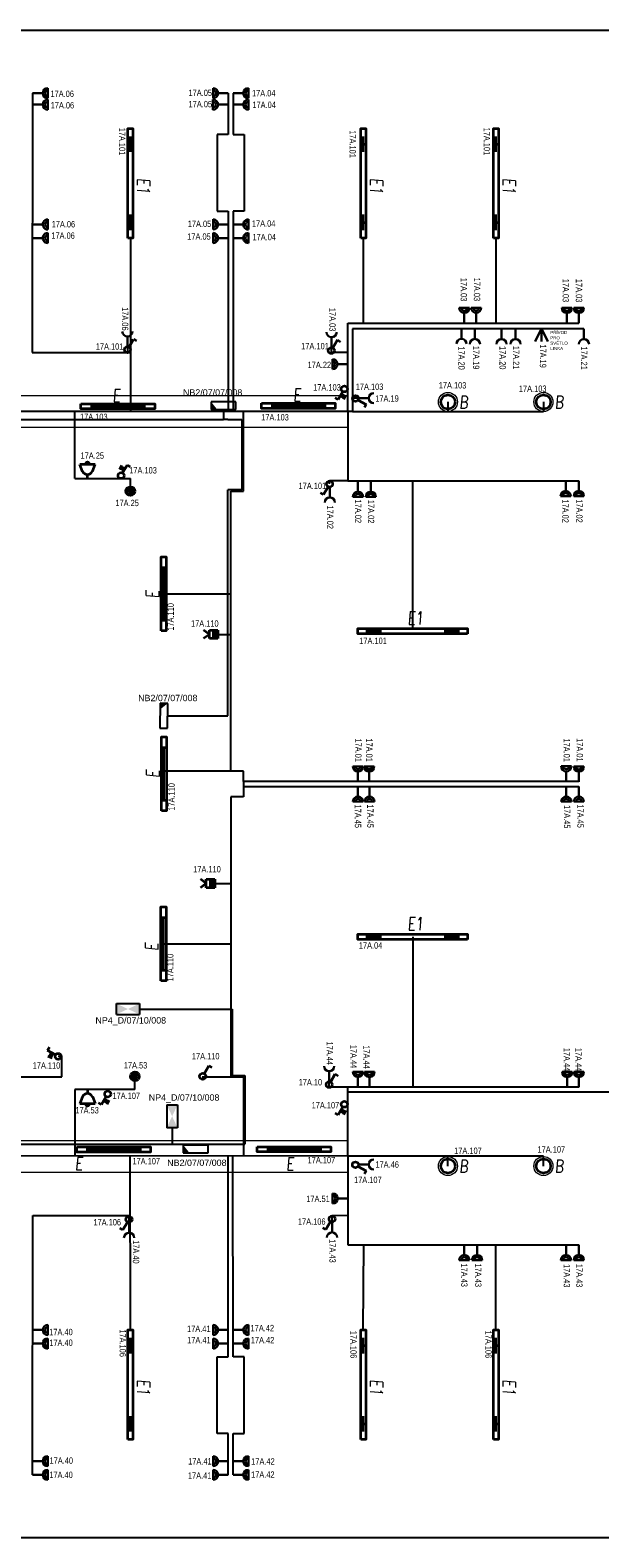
# Model space of a CAD drawing. Header units: millimetres. Extents: x 373037 to 693665, y 214892 to 273272.
# Tile 43 of 56: x 624477 to 633427, y 214892 to 238572. Entities that reach past the tile are written whole.
import ezdxf
from ezdxf.enums import TextEntityAlignment as Align

# ---------------------------------------------------------------- set-up
doc = ezdxf.new("R2010")
doc.units = ezdxf.units.MM
doc.header["$LTSCALE"] = 100
doc.layers.get('0').update_dxf_attribs({"linetype": 'CONTINUOUS'})
for name, color, linetype, lineweight in [('2DE_OBL', 91, 'CONTINUOUS', 35), ('2DE_OBL_L1', 91, 'CONTINUOUS', 35), ('CP_DETAL', 33, 'CONTINUOUS', 18), ('E_NOUZOVÉ+PP OSVĚTLENÍ', 60, 'CONTINUOUS', 25), ('E_SVĚTLA POPIS', 130, 'CONTINUOUS', 30), ('E_VEDENÍ SILNOPROUD', 50, 'CONTINUOUS', 25), ('E_VEDENÍ_CBS', 214, 'CONTINUOUS', 25), ('E_VYPINACE', 170, 'CONTINUOUS', 35), ('E_ZÁSUVKY POPIS', 111, 'CONTINUOUS', 30), ('E_ZÁSUVKY-DVOJITE', 7, 'CONTINUOUS', 30), ('E_ZÁSUVKY.OST.+VYVODY', 11, 'CONTINUOUS', 30), ('E_ŽLABY', 40, 'CONTINUOUS', 15), ('U1 LIGHTING', 10, 'CONTINUOUS', 35)]:
    doc.layers.add(name, color=color, linetype=linetype, lineweight=lineweight)
for name, color, linetype in [('BEZPECNOSTNE SVETLA', 80, 'CONTINUOUS'), ('E_RÁM', 253, 'CONTINUOUS'), ('GC3_MEP_E_LV_SECURITY LIGHT', 80, 'CONTINUOUS'), ('PIKTOGRAMY', 210, 'CONTINUOUS'), ('PRIPOJKA 230V', 1, 'CONTINUOUS'), ('ŽLAB', 7, 'CONTINUOUS')]:
    doc.layers.add(name, color=color, linetype=linetype)
doc.styles.add('ARIAL', font='arial.ttf')
doc.styles.add('CP_ATTR', font='ROMANS.SHX')
doc.styles.add('CS-ROMANS', font='romans.shx', dxfattribs={"width": 0.75, "oblique": 5})
doc.styles.get("Standard").update_dxf_attribs({"font": 'arial.ttf'})
doc.styles.add('V+P_01_B3_E_FP_001$0$BLOCK', font='romans.shx', dxfattribs={"width": 0.8})

# ---------------------------------------------------------------- blocks, each defined once
blk = doc.blocks.new('A$C3423193F')
at = {"color": 1, "linetype": 'ByBlock'}
for p, q in [((80, 240), (0, 240)), ((80, 240), (160, 240)), ((80, 160), (80, 0))]:
    blk.add_line(p, q, dxfattribs=at)
for radius in [80, 45.2]:
    blk.add_arc((80, 240), radius, 180, 0, dxfattribs=at)
blk = doc.blocks.new('zasuvka_jednoducha')
at = {"color": 1, "lineweight": 30}
blk.add_line((19281, 12983), (19281, 13143), dxfattribs=at)
blk.add_arc((19281, 12903), 80, 0, 180, dxfattribs=at)
blk = doc.blocks.new('E')
at = {"layer": 'U1 LIGHTING', "style": 'CS-ROMANS', "oblique": 5, "width": 0.75}
blk.add_text('E', height=200, dxfattribs=at).set_placement((229480, 21709))
blk = doc.blocks.new('*U24')
at = {"color": 0, "linetype": 'ByBlock'}
for p, q in [((24, 249.57), (96, 374.28)), ((96, 374.28), (143.56, 346.82))]:
    blk.add_line(p, q, dxfattribs=at)
blk.add_circle((0, 208), 48, dxfattribs=at)
blk = doc.blocks.new('tlacitko_prepinac_svetla')
at = {"layer": 'E_VYPINACE'}
for points in [[(16875, 8774), (16940, 8744)], [(16888, 8798), (16951, 8769)], [(16930, 8722), (16960, 8787)]]:
    blk.add_lwpolyline(points, dxfattribs=at)
at = {"layer": 'E_VYPINACE', "rotation": 180}
blk.add_blockref('*U24', (16937, 9090), dxfattribs=at)
blk = doc.blocks.new('*U30')
at = {"color": 0, "linetype": 'ByBlock'}
for p, q in [((24, 249.57), (96, 374.28)), ((96, 374.28), (143.56, 346.82))]:
    blk.add_line(p, q, dxfattribs=at)
blk.add_circle((0, 208), 48, dxfattribs=at)
blk = doc.blocks.new('prepinas-svetel-jednoduchy')
at = {"layer": 'E_VYPINACE', "rotation": 89.99999999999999}
blk.add_blockref('*U30', (208, 2), dxfattribs=at)
blk = doc.blocks.new('*U28', base_point=(57391, -22719))
at = {"lineweight": 30, "ltscale": 0.1}
for p, q in [((57291, -22519), (57391, -22719)), ((57391, -22719), (57391, -22519)), ((57391, -22719), (57491, -22519))]:
    blk.add_line(p, q, dxfattribs=at)
blk = doc.blocks.new('pripojka 230V')
at = {"layer": 'PRIPOJKA 230V', "color": 1, "xscale": -1}
blk.add_blockref('*U28', (0, -2, -40), dxfattribs=at)
blk = doc.blocks.new('*U32', base_point=(28429, 5840))
at = {"linetype": 'ByBlock'}
blk.add_hatch(color=0, dxfattribs=at).paths.add_polyline_path([(28362, 5840), (28497, 5840), (28497, 5772), (28362, 5772)])
at = {"color": 0, "linetype": 'ByBlock'}
for p, q in [((28429, 5907), (28362, 5997)), ((28429, 5907), (28497, 5997)), ((28362, 5907), (28497, 5907)), ((28362, 5772), (28362, 5907)), ((28362, 5840), (28497, 5840)), ((28497, 5772), (28362, 5772)), ((28497, 5907), (28497, 5772))]:
    blk.add_line(p, q, dxfattribs=at)
blk = doc.blocks.new('pohybove-cidlo-svetla')
at = {"layer": 'E_VYPINACE', "rotation": 180}
blk.add_blockref('*U32', (-1, 30), dxfattribs=at)
blk = doc.blocks.new('2DELLI009_CZ')
for p, q in [((-0.5, 0.1), (-0.5, -0.1)), ((-0.5, 0), (0.5, 0)), ((0.5, 0.1), (0.5, -0.1))]:
    blk.add_line(p, q)
blk.add_lwpolyline([(-0.7, 0.2), (0.7, 0.2), (0.7, -0.2), (-0.7, -0.2)], close=True)
at = {"linetype": 'ByBlock', "style": 'CP_ATTR', "flags": 9}
for tag, p in [('NAME', (-0.092, -0.018)), ('GROUP', (-0.092, -0.018)), ('NUMBER', (-0.092, -0.018)), ('PRODUCER', (-0.092, -0.018)), ('ARTICLE', (-0.092, -0.018)), ('CHARACTER', (-0.092, -0.018)), ('VOLTAGE', (-0.092, -0.019)), ('WEIGHT', (-0.092, -0.018)), ('OTHER', (-0.092, -0.018)), ('PRODUCT-TYPE', (-0.092, -0.019)), ('ORDER-NO', (-0.092, -0.019)), ('POWER', (-0.092, -0.019))]:
    blk.add_attdef(tag, text='', height=0.00005, dxfattribs=at).set_placement(p, align=Align.MIDDLE_LEFT)
blk = doc.blocks.new('*U154')
at = {"layer": 'GC3_MEP_E_LV_SECURITY LIGHT', "linetype": 'ByBlock'}
for p, q in [((135, 59), (-255, 61)), ((-255, 61), (-255, -59)), ((135, -61), (135, 59)), ((-255, -59), (135, -61))]:
    blk.add_line(p, q, dxfattribs=at)
at = {"layer": 'GC3_MEP_E_LV_SECURITY LIGHT'}
blk.add_solid([(-255, 61), (-255, -59), (-158, -60)], dxfattribs=at)
at = {"layer": 'BEZPECNOSTNE SVETLA', "style": 'ARIAL'}
blk.add_attdef('BEZ.SV', (52, -54), '', height=100, dxfattribs=at)
blk = doc.blocks.new('*U156')
at = {"layer": 'GC3_MEP_E_LV_SECURITY LIGHT', "linetype": 'ByBlock'}
for p, q in [((-118, 196), (-122, -194)), ((2, 194), (-118, 196)), ((-2, -196), (2, 194)), ((-122, -194), (-2, -196))]:
    blk.add_line(p, q, dxfattribs=at)
at = {"layer": 'GC3_MEP_E_LV_SECURITY LIGHT'}
blk.add_solid([(2, 194), (-118, 196), (-119, 99)], dxfattribs=at)
at = {"layer": 'BEZPECNOSTNE SVETLA', "style": 'ARIAL'}
blk.add_attdef('BEZ.SV', (52, -54), '', height=100, dxfattribs=at)
blk = doc.blocks.new('V+P_01_B3_E_FP_001$0$E-LI-35')
at = {"layer": 'E_NOUZOVÉ+PP OSVĚTLENÍ', "linetype": 'ByBlock'}
for p, q in [((-10.9, -1.9), (10.9, -1.9)), ((-10.9, -12.1), (-10.9, -1.9)), ((-10.9, -12.1), (10.9, -12.1)), ((10.9, -1.9), (10.9, -12.1))]:
    blk.add_line(p, q, dxfattribs=at)
at = {"layer": 'E_NOUZOVÉ+PP OSVĚTLENÍ'}
blk.add_solid([(-10.9, -12.1), (-10.9, -1.9), (10.9, -1.9), (10.9, -12.1)], dxfattribs=at)
at = {"layer": 'E_NOUZOVÉ+PP OSVĚTLENÍ', "style": 'V+P_01_B3_E_FP_001$0$BLOCK', "width": 0.8, "flags": 8}
for tag, p in [('DIVERS.1', (-17.9, -2.1)), ('DIVERS.2', (-16.4, -12))]:
    blk.add_attdef(tag, text='', height=7.25, dxfattribs=at).set_placement(p, align=Align.RIGHT)
at = {"layer": 'E_NOUZOVÉ+PP OSVĚTLENÍ', "style": 'V+P_01_B3_E_FP_001$0$BLOCK', "width": 0.8}
for tag, p, height, flags in [('BLOCKNAME', (-6.8, -1.4), 2.54, 3), ('LEISTUNG', (13.3, -12), 7.25, 8)]:
    blk.add_attdef(tag, p, '', height=height, dxfattribs=dict(at, flags=flags))
blk.add_attdef('STROMKREIS', text='', height=7.25, dxfattribs=at).set_placement((-11.8, -23.8), align=Align.BOTTOM_CENTER)
blk = doc.blocks.new('*U157')
at = {"layer": 'GC3_MEP_E_LV_SECURITY LIGHT', "xscale": 16.54563019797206, "yscale": 16.54563022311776, "zscale": 16.54563022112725, "rotation": 270.0000000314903}
blk.add_blockref('V+P_01_B3_E_FP_001$0$E-LI-35', (116, 0), dxfattribs=at)
at = {"layer": 'PIKTOGRAMY', "style": 'ARIAL'}
blk.add_attdef('PIKTOGRAM', (162, -40), '', height=100, dxfattribs=at)
blk = doc.blocks.new('*U158')
at = {"layer": 'GC3_MEP_E_LV_SECURITY LIGHT', "xscale": 16.54563019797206, "yscale": 16.54563022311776, "zscale": 16.54563022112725}
blk.add_blockref('V+P_01_B3_E_FP_001$0$E-LI-35', (0, 116), dxfattribs=at)
at = {"layer": 'PIKTOGRAMY', "style": 'ARIAL'}
blk.add_attdef('PIKTOGRAM', (162, -40), '', height=100, dxfattribs=at)
blk = doc.blocks.new('2DELLI018_CZ')
for p, q in [((-0.6, 0), (-0.4, 0)), ((-0.5, 0.1), (-0.5, -0.1)), ((0.4, 0), (0.6, 0)), ((0.5, 0.1), (0.5, -0.1))]:
    blk.add_line(p, q)
blk.add_lwpolyline([(-0.7, 0.2), (0.7, 0.2), (0.7, -0.2), (-0.7, -0.2)], close=True)
at = {"linetype": 'ByBlock', "style": 'CP_ATTR', "flags": 9}
for tag, p in [('NAME', (-0.092, -0.018)), ('GROUP', (-0.092, -0.018)), ('NUMBER', (-0.092, -0.018)), ('PRODUCER', (-0.092, -0.018)), ('ARTICLE', (-0.092, -0.018)), ('CHARACTER', (-0.092, -0.018)), ('VOLTAGE', (-0.092, -0.019)), ('WEIGHT', (-0.092, -0.018)), ('OTHER', (-0.092, -0.018)), ('PRODUCT-TYPE', (-0.092, -0.019)), ('ORDER-NO', (-0.092, -0.019)), ('POWER', (-0.092, -0.019))]:
    blk.add_attdef(tag, text='', height=0.00005, dxfattribs=at).set_placement(p, align=Align.MIDDLE_LEFT)
blk = doc.blocks.new('E1')
at = {"layer": 'U1 LIGHTING', "style": 'CS-ROMANS', "oblique": 5, "width": 0.75}
blk.add_text('E1', height=200, dxfattribs=at).set_placement((229480, 21709))
blk = doc.blocks.new('2DELPH010_CZ')
blk.add_ellipse((0, 0), major_axis=(-0.053, 0.053), ratio=1, start_param=3.926991, end_param=10.210176)
at = {"layer": 'CP_DETAL'}
blk.add_ellipse((0, 0), major_axis=(-0.0707, 0.0707), ratio=1, start_param=3.926991, end_param=10.210176, dxfattribs=at)
at = {"linetype": 'ByBlock', "style": 'CP_ATTR', "flags": 9}
for tag in ['NAME', 'GROUP', 'NUMBER', 'PRODUCER', 'ARTICLE', 'PRODUCT-TYPE', 'ORDER-NO', 'CHARACTER', 'POWER', 'VOLTAGE', 'WEIGHT', 'OTHER']:
    blk.add_attdef(tag, text='', height=0.00000005, dxfattribs=at).set_placement((0, 0), align=Align.MIDDLE_LEFT)
blk = doc.blocks.new('B')
at = {"layer": 'U1 LIGHTING', "style": 'CS-ROMANS', "oblique": 5, "width": 0.75}
blk.add_text('B', height=200, dxfattribs=at).set_placement((229480, 21709))
blk = doc.blocks.new('*U161')
for p, q in [((0, -250), (0, 250)), ((0, 250), (7512.5, 250)), ((7512.5, 250), (7512.5, -250)), ((7512.5, -250), (0, -250))]:
    blk.add_line(p, q)
at = {"style": 'CP_ATTR', "flags": 9}
for tag in ['NAME', 'PRODUCER', 'PRODUCT-TYPE', 'ARTICLE', 'FLOW', 'NUMBER', 'SYSTEM', 'FORM', 'SIZE', 'OTHER']:
    blk.add_attdef(tag, (0, 0), '', height=0.0001, dxfattribs=at)
blk = doc.blocks.new('CPEL_3386')
blk.add_hatch(color=256).paths.add_polyline_path([(-0.2, 0, 1), (0.2, 0, 1)])
for radius in [0.35, 0.2]:
    blk.add_circle((0, 0), radius)
at = {"linetype": 'ByBlock', "style": 'CP_ATTR', "flags": 9}
for tag in ['NAME', 'GROUP', 'NUMBER', 'PRODUCER', 'ARTICLE', 'PRODUCT-TYPE', 'ORDER-NO', 'CHARACTER', 'POWER', 'VOLTAGE', 'WEIGHT', 'OTHER']:
    blk.add_attdef(tag, text='', height=0.00005, dxfattribs=at).set_placement((-0.09, -0.02), align=Align.MIDDLE_LEFT)
blk = doc.blocks.new('CPEL_1003')
for p, q in [((0, 0), (0, -0.3)), ((-0.4, -0.55), (-0.6, -1.1)), ((-0.6, -1.1), (0.6, -1.1)), ((0.4, -0.55), (0.6, -1.1))]:
    blk.add_line(p, q)
blk.add_circle((0, -1.2), 0.1)
blk.add_arc((0, -0.75), 0.445, 25.9892, 154.0108)
at = {"linetype": 'ByBlock', "style": 'CP_ATTR', "flags": 9}
for tag in ['NAME', 'GROUP', 'NUMBER', 'PRODUCER', 'ARTICLE', 'PRODUCT-TYPE', 'ORDER-NO', 'CHARACTER', 'POWER', 'VOLTAGE', 'WEIGHT', 'OTHER']:
    blk.add_attdef(tag, text='', height=0.00005, dxfattribs=at).set_placement((-0.09, -0.02), align=Align.MIDDLE_LEFT)
blk = doc.blocks.new('*U166')
for p, q in [((0, -250), (0, 250)), ((0, 250), (6662.5, 250)), ((6662.5, 250), (6662.5, -250)), ((6662.5, -250), (0, -250))]:
    blk.add_line(p, q)
at = {"style": 'CP_ATTR', "flags": 9}
for tag in ['NAME', 'PRODUCER', 'PRODUCT-TYPE', 'ARTICLE', 'FLOW', 'NUMBER', 'SYSTEM', 'FORM', 'SIZE', 'OTHER']:
    blk.add_attdef(tag, (0, 0), '', height=0.0001, dxfattribs=at)

msp = doc.modelspace()

# ---------------------------------------------------------------- linework, layer by layer
at = {"layer": 'E_RÁM', "color": 252, "true_color": 0x939598}
msp.add_lwpolyline([(634617, 214892), (608037, 214892), (608037, 238572), (634617, 238572)], close=True, dxfattribs=at)
at = {"layer": 'E_VEDENÍ SILNOPROUD'}
for p, q in [((624515, 237582), (624510, 233507)), ((627590, 237582), (627590, 236935)), ((627665, 237582), (627665, 236935)), ((627590, 236935), (627415, 236935)), ((627415, 236935), (627415, 235972)), ((627665, 236935), (627840, 236935)), ((627840, 236935), (627840, 235730)), ((627415, 235972), (627415, 235730)), ((627415, 235730), (627590, 235730)), ((627590, 235730), (627590, 232582)), ((627840, 235730), (627665, 235730)), ((627665, 235730), (627665, 232582)), ((626052, 235307), (626052, 233507)), ((629710, 235307), (629710, 233970)), ((631794, 235307), (631794, 233970)), ((629465, 232582), (629465, 233970)), ((629465, 233970), (633097, 233970)), ((633177, 233881), (629540, 233881)), ((629540, 233881), (629540, 232582)), ((624510, 233507), (626004, 233507)), ((626004, 233601), (626004, 233507)), ((626004, 233507), (626052, 233507)), ((626052, 233507), (626052, 232582)), ((629212, 233507), (629212, 233590)), ((629465, 233507), (629212, 233507)), ((629636, 232791), (629540, 232791)), ((629540, 232582), (614001, 232582)), ((625177, 231532), (625177, 232582)), ((627827, 231495), (627827, 232582)), ((629465, 232582), (629465, 231495)), ((629540, 232582), (632540, 232582)), ((631040, 232732), (631040, 232582)), ((632540, 232732), (632540, 232582)), ((625177, 231532), (626052, 231532)), ((626052, 231332), (626052, 231532)), ((627827, 231332), (627827, 231495)), ((629465, 231495), (629181, 231495)), ((629181, 231444), (629181, 231495)), ((629465, 231495), (633097, 231495)), ((630487, 229172), (630487, 231495)), ((627627, 226932), (627627, 231332)), ((627627, 231332), (627827, 231332)), ((626575, 229720), (627627, 229720)), ((627426, 229082), (627627, 229082)), ((627627, 226932), (626578, 226932)), ((627827, 226932), (627627, 226932)), ((627827, 226770), (627827, 226932)), ((633097, 226770), (627827, 226770)), ((627827, 226770), (627827, 226695)), ((627827, 226695), (627827, 226532)), ((627827, 226695), (633098, 226695)), ((627827, 226532), (627627, 226532)), ((627627, 226532), (627627, 222132)), ((627376, 225168), (627627, 225168)), ((630487, 224332), (630487, 221970)), ((626572, 224221), (627627, 224221)), ((624977, 222454), (624918, 222454)), ((624977, 222132), (624977, 222454)), ((623927, 222132), (624977, 222132)), ((626122, 221932), (626122, 222140)), ((627177, 222132), (627627, 222132)), ((627627, 222132), (627827, 222132)), ((627827, 222132), (627828, 220894)), ((625177, 221932), (625178, 220892)), ((626122, 221932), (625177, 221932)), ((629174, 221970), (629174, 222059)), ((633097, 221970), (629174, 221969)), ((629465, 220886), (629465, 221970)), ((629465, 221895), (633596, 221895)), ((614070, 220885), (629465, 220895)), ((626052, 218157), (626050, 220893)), ((627590, 217735), (627588, 220894)), ((627665, 217735), (627663, 220894)), ((629465, 220895), (629465, 219495)), ((632540, 220886), (629465, 220886)), ((631040, 220732), (631040, 220886)), ((632540, 220732), (632540, 220886)), ((632540, 220732), (632540, 220732)), ((624515, 215882), (624519, 219957)), ((624519, 219957), (626051, 219957)), ((626031, 219844), (626031, 219957)), ((629219, 219957), (629462, 219961)), ((629219, 219852), (629219, 219957)), ((629465, 219495), (633097, 219495)), ((629710, 218157), (629720, 219495)), ((631794, 218157), (631794, 219495)), ((627415, 216530), (627415, 217735)), ((627415, 217735), (627590, 217735)), ((627840, 217735), (627665, 217735)), ((627840, 216530), (627840, 217735)), ((627590, 216530), (627415, 216530)), ((627590, 215882), (627590, 216530)), ((627665, 215882), (627665, 216530)), ((627665, 216530), (627840, 216530))]:
    msp.add_line(p, q, dxfattribs=at)
at = {"layer": 'E_VEDENÍ_CBS'}
for p, q in [((627512, 232614), (627512, 232457)), ((614199, 232457), (627512, 232457)), ((627583, 232457), (627512, 232457)), ((627583, 232457), (627803, 232457)), ((627803, 232457), (627803, 231350)), ((627583, 227804), (627583, 231350)), ((627803, 231350), (627583, 231350)), ((626636, 227804), (627583, 227804)), ((626193, 223198), (627527, 223198)), ((627527, 223198), (627653, 223198)), ((627627, 223198), (627627, 223198)), ((627653, 223198), (627653, 222156)), ((627653, 222156), (627849, 222156)), ((627849, 222156), (627849, 221074)), ((626707, 221333), (626707, 221074)), ((614199, 221074), (626707, 221074)), ((626707, 221074), (627849, 221074)), ((627078, 221059), (627078, 221074))]:
    msp.add_line(p, q, dxfattribs=at)
at = {"layer": 'E_ŽLABY'}
msp.add_line((626579, 229138), (626579, 229132), dxfattribs=at)

# ---------------------------------------------------------------- block references
at = {"rotation": 270}
for p in [(604450, 465729), (608108, 465729), (610192, 465729), (604450, 446859), (608108, 446859), (610192, 446859)]:
    msp.add_blockref('E1', p, dxfattribs=at)
for p in [(400925, 207530), (400925, 202730)]:
    msp.add_blockref('E1', p)
at = {"layer": '2DE_OBL', "xscale": 1228.571428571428, "yscale": 200, "zscale": 1000}
for p, rotation in [((626052, 236167), 89.99999999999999), ((629710, 236167), 89.99999999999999), ((631794, 236167), 89.99999999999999), ((630487, 229132), 180), ((630487, 224332), 180), ((626052, 217297), 89.99999999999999), ((629710, 217297), 89.99999999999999), ((631794, 217297), 89.99999999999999)]:
    msp.add_blockref('2DELLI018_CZ', p, dxfattribs=dict(at, rotation=rotation))
at = {"layer": '2DE_OBL', "xscale": 1500, "yscale": 1500, "zscale": 252.5252525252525}
for p in [(631040, 232732), (632540, 232732), (631040, 220732), (632540, 220732)]:
    msp.add_blockref('2DELPH010_CZ', p, dxfattribs=at)
at = {"layer": '2DE_OBL_L1', "xscale": 828.5714285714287, "yscale": 200, "zscale": 1000}
for p in [(625854, 232663), (628691, 232671), (625789, 220991), (628623, 220995)]:
    msp.add_blockref('2DELLI009_CZ', p, dxfattribs=at)
at = {"layer": '2DE_OBL_L1', "xscale": 828.5714285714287, "yscale": 200, "zscale": 1000, "rotation": 90}
for p in [(626575, 229720), (626578, 226891), (626572, 224221)]:
    msp.add_blockref('2DELLI009_CZ', p, dxfattribs=at)
at = {"layer": 'E_NOUZOVÉ+PP OSVĚTLENÍ'}
ref = msp.add_blockref('*U154', (627573, 232674), dxfattribs=at)
ref.add_attrib('BEZ.SV', 'NB2/07/07/008', (626878, 232832), dxfattribs={"layer": 'BEZPECNOSTNE SVETLA', "height": 100, "style": 'ARIAL'})
ref = msp.add_blockref('*U156', (626636, 227804), dxfattribs=at)
ref.add_attrib('BEZ.SV', 'NB2/07/07/008', (626173, 228033), dxfattribs={"layer": 'BEZPECNOSTNE SVETLA', "height": 100, "style": 'ARIAL'})
ref = msp.add_blockref('*U158', (626013, 223198), dxfattribs=at)
ref.add_attrib('PIKTOGRAM', 'NP4_D/07/10/008', (625502, 222970), dxfattribs={"height": 100, "style": 'ARIAL'})
ref = msp.add_blockref('*U157', (626707, 221513), dxfattribs=at)
ref.add_attrib('PIKTOGRAM', 'NP4_D/07/10/008', (626340, 221758), dxfattribs={"height": 100, "style": 'ARIAL'})
ref = msp.add_blockref('*U154', (627138, 220999), dxfattribs=at)
ref.add_attrib('BEZ.SV', 'NB2/07/07/008', (626630, 220733), dxfattribs={"layer": 'BEZPECNOSTNE SVETLA', "height": 100, "style": 'ARIAL'})
at = {"layer": 'E_VYPINACE'}
for name, p, rotation in [('prepinas-svetel-jednoduchy', (626004, 233554), 270), ('prepinas-svetel-jednoduchy', (629207, 233540), 270), ('tlacitko_prepinac_svetla', (642842, 240458), 180), ('prepinas-svetel-jednoduchy', (629183, 231443), 89.99999999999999), ('prepinas-svetel-jednoduchy', (627185, 222141), 270), ('prepinas-svetel-jednoduchy', (629172, 222012), 270), ('prepinas-svetel-jednoduchy', (626031, 219894), 89.99999999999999), ('prepinas-svetel-jednoduchy', (629222, 219901), 89.99999999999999)]:
    msp.add_blockref(name, p, dxfattribs=dict(at, rotation=rotation))
at = {"layer": 'E_VYPINACE', "xscale": 200, "yscale": 200, "zscale": 200, "rotation": 180}
msp.add_blockref('CPEL_1003', (625377, 231532), dxfattribs=at)
at = {"layer": 'E_VYPINACE', "xscale": 200, "yscale": 200, "zscale": 200}
for name, p in [('CPEL_3386', (626052, 231332)), ('CPEL_3386', (626122, 222140)), ('CPEL_1003', (625377, 221932))]:
    msp.add_blockref(name, p, dxfattribs=at)
at = {"layer": 'E_VYPINACE'}
msp.add_blockref('tlacitko_prepinac_svetla', (608759, 212981), dxfattribs=at)
at = {"layer": 'E_ZÁSUVKY-DVOJITE'}
for p, rotation in [((624515, 237662), 270), ((627665, 237662), 270), ((624515, 237482), 270), ((627665, 237482), 270), ((627590, 235441), 89.99999999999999), ((627590, 235227), 89.99999999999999), ((632970, 231495), 180), ((633177, 231495), 180), ((629707, 226695), 180), ((624515, 218237), 270), ((627590, 218077), 89.99999999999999), ((627665, 218237), 270), ((624515, 218023), 270), ((627590, 217863), 89.99999999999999), ((627665, 218023), 270), ((624515, 216176), 270), ((624515, 215962), 270), ((627590, 216016), 89.99999999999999), ((627590, 215802), 89.99999999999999), ((627665, 216176), 270), ((627665, 215962), 270)]:
    msp.add_blockref('A$C3423193F', p, dxfattribs=dict(at, rotation=rotation))
at = {"layer": 'E_ZÁSUVKY-DVOJITE', "xscale": -1}
for p, rotation in [((627590, 237662), 89.99999999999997), ((627589, 237482), 89.99999999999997), ((624515, 235441), 269.9999999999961), ((624515, 235227), 269.9999999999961), ((627665, 235441), 269.9999999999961), ((627665, 235227), 269.9999999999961), ((629464, 233407), 89.99999999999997), ((629547, 231484), 180), ((629748, 231482), 180), ((629727, 226695), 180), ((632820, 226695), 180), ((633017, 226695), 180), ((629468, 220302), 89.99999999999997), ((631217, 219495), 180), ((631418, 219493), 180), ((632815, 219495), 180), ((633017, 219495), 180)]:
    msp.add_blockref('A$C3423193F', p, dxfattribs=dict(at, rotation=rotation))
at = {"layer": 'E_ZÁSUVKY-DVOJITE'}
for p in [(631217, 233970), (631404, 233973), (632829, 233970), (633017, 233970), (629547, 226768), (629723, 226768), (632819, 226770), (633017, 226767), (629547, 221970), (629727, 221970), (632833, 221970), (633017, 221970)]:
    msp.add_blockref('A$C3423193F', p, dxfattribs=at)
at = {"layer": 'E_ZÁSUVKY.OST.+VYVODY', "color": 1}
for name, p, rotation in [('zasuvka_jednoducha', (645285, 246744), 180), ('zasuvka_jednoducha', (648494, 246733), 180), ('zasuvka_jednoducha', (642779, 213510), 89.99999999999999), ('tlacitko_prepinac_svetla', (616035, 239390), 270), ('zasuvka_jednoducha', (648455, 235205), 180), ('zasuvka_jednoducha', (642778, 201474), 89.99999999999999)]:
    msp.add_blockref(name, p, dxfattribs=dict(at, rotation=rotation))
for name, p in [('zasuvka_jednoducha', (611972, 220740)), ('zasuvka_jednoducha', (612183, 220739)), ('zasuvka_jednoducha', (612600, 220738)), ('zasuvka_jednoducha', (612821, 220738)), ('zasuvka_jednoducha', (613896, 220737)), ('tlacitko_prepinac_svetla', (612476, 224055)), ('zasuvka_jednoducha', (609903, 218251)), ('tlacitko_prepinac_svetla', (612475, 212820)), ('zasuvka_jednoducha', (606750, 206700)), ('zasuvka_jednoducha', (609938, 206708))]:
    msp.add_blockref(name, p, dxfattribs=at)
at = {"layer": 'E_ZÁSUVKY.OST.+VYVODY', "rotation": 180}
msp.add_blockref('pripojka 230V', (632511, 233882), dxfattribs=at)
at = {"layer": 'E_ŽLABY'}
for name, p in [('*U166', (622802, 232582)), ('B', (401739, 210920)), ('B', (403239, 210920)), ('*U161', (621952, 220881)), ('B', (401739, 198920)), ('B', (403239, 198920))]:
    msp.add_blockref(name, p, dxfattribs=at)
at = {"layer": 'U1 LIGHTING'}
for p in [(396290, 211024), (399129, 211035), (395701, 198961), (399019, 198959)]:
    msp.add_blockref('E', p, dxfattribs=at)
at = {"layer": 'U1 LIGHTING', "rotation": 90}
for p in [(648210, 169), (648216, -2648), (648199, -5366)]:
    msp.add_blockref('E', p, dxfattribs=at)
at = {"layer": 'ŽLAB'}
for name, p, rotation in [('prepinas-svetel-jednoduchy', (629588, 232789), 180), ('pohybove-cidlo-svetla', (627329, 229081), 269.9999999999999), ('pohybove-cidlo-svetla', (627279, 225167), 269.9999999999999), ('prepinas-svetel-jednoduchy', (629587, 220753), 180)]:
    msp.add_blockref(name, p, dxfattribs=dict(at, rotation=rotation))

# ---------------------------------------------------------------- texts
at = {"layer": 'E_SVĚTLA POPIS', "width": 0.8}
for s, rotation, p in [('17A.101', 270, (625873, 237040)), ('17A.101', 270, (629494, 236999)), ('17A.101', 270, (631603, 237041)), ('17A.110', 90, (626734, 229140)), ('17A.110', 90, (626747, 226313)), ('17A.110', 90, (626728, 223632)), ('17A.106', 270, (625882, 218167)), ('17A.106', 270, (629508, 218145)), ('17A.106', 270, (631628, 218147))]:
    msp.add_text(s, height=100, rotation=rotation, dxfattribs=at).set_placement(p)
for s, p in [('17A.101', (625508, 233554)), ('17A.101', (628735, 233560)), ('17A.103', (628923, 232912)), ('17A.103', (629592, 232922)), ('17A.103', (630896, 232944)), ('17A.103', (632155, 232891)), ('17A.103', (625260, 232449)), ('17A.103', (628107, 232442)), ('17A.103', (626034, 231609)), ('17A.101', (628694, 231365)), ('17A.110', (627004, 229202)), ('17A.101', (629647, 228931)), ('17A.110', (627039, 225344)), ('17A.04', (629641, 224147)), ('17A.110', (624517, 222262)), ('17A.110', (627018, 222407)), ('17A.107', (625770, 221785)), ('17A.10', (628695, 221998)), ('17A.107', (628899, 221637)), ('17A.107', (631138, 220922)), ('17A.107', (632448, 220943)), ('17A.107', (626084, 220759)), ('17A.107', (628836, 220776)), ('17A.107', (629565, 220464)), ('17A.106', (625471, 219799)), ('17A.106', (628684, 219810))]:
    msp.add_text(s, height=100, dxfattribs=at).set_placement(p)
at = {"layer": 'E_ZÁSUVKY POPIS', "width": 0.8}
for s, p in [('17A.06', (624796, 237523)), ('17A.05', (626965, 237538)), ('17A.04', (627962, 237532)), ('17A.06', (624799, 237342)), ('17A.05', (626966, 237361)), ('17A.04', (627968, 237349)), ('17A.06', (624810, 235295)), ('17A.06', (624815, 235474)), ('17A.05', (626945, 235282)), ('17A.05', (626953, 235480)), ('17A.04', (627961, 235486)), ('17A.04', (627970, 235273)), ('17A.22', (628836, 233265)), ('17A.19', (629899, 232737)), ('17A.25', (625269, 231840)), ('17A.25', (625816, 231096)), ('17A.53', (625948, 222264)), ('17A.53', (625187, 221558)), ('17A.46', (629901, 220706)), ('17A.51', (628815, 220168)), ('17A.40', (624777, 218075)), ('17A.41', (626942, 218125)), ('17A.42', (627940, 218137)), ('17A.40', (624778, 217907)), ('17A.41', (626944, 217949)), ('17A.42', (627944, 217948)), ('17A.40', (624782, 216056)), ('17A.41', (626959, 216044)), ('17A.42', (627950, 216043)), ('17A.40', (624778, 215831)), ('17A.41', (626956, 215820)), ('17A.42', (627948, 215836))]:
    msp.add_text(s, height=100, dxfattribs=at).set_placement(p)
for s, p in [('17A.03', (631240, 234682)), ('17A.03', (631447, 234685)), ('17A.03', (632842, 234668)), ('17A.03', (633049, 234665)), ('17A.06', (625919, 234222)), ('17A.03', (629177, 234210)), ('17A.20', (631205, 233606)), ('17A.19', (631434, 233613)), ('17A.20', (631850, 233611)), ('17A.21', (632062, 233613)), ('17A.19', (632484, 233637)), ('17A.21', (633129, 233606)), ('17A.02', (629581, 231199)), ('17A.02', (629782, 231194)), ('17A.02', (632837, 231202)), ('17A.02', (633055, 231204)), ('17A.02', (629141, 231106)), ('17A.01', (629583, 227447)), ('17A.01', (629755, 227449)), ('17A.01', (632857, 227447)), ('17A.01', (633061, 227452)), ('17A.45', (629577, 226410)), ('17A.45', (629771, 226412)), ('17A.45', (632862, 226402)), ('17A.45', (633073, 226412)), ('17A.44', (629133, 222687)), ('17A.44', (629508, 222636)), ('17A.44', (629713, 222628)), ('17A.44', (632859, 222589)), ('17A.44', (633043, 222589)), ('17A.40', (626090, 219568)), ('17A.43', (629178, 219582)), ('17A.43', (631247, 219202)), ('17A.43', (631467, 219200)), ('17A.43', (632859, 219193)), ('17A.43', (633055, 219195))]:
    msp.add_text(s, height=100, rotation=270, dxfattribs=at).set_placement(p)
at = {"layer": 'E_ZÁSUVKY POPIS', "insert": (632647, 233848), "char_height": 50, "attachment_point": 1}
msp.add_mtext_dynamic_manual_height_columns('PŘÍVOD PRO SVĚTLO\\PLINKA', width=210, gutter_width=12.5, heights=[0], dxfattribs=at)

doc.saveas('drawing.dxf')
